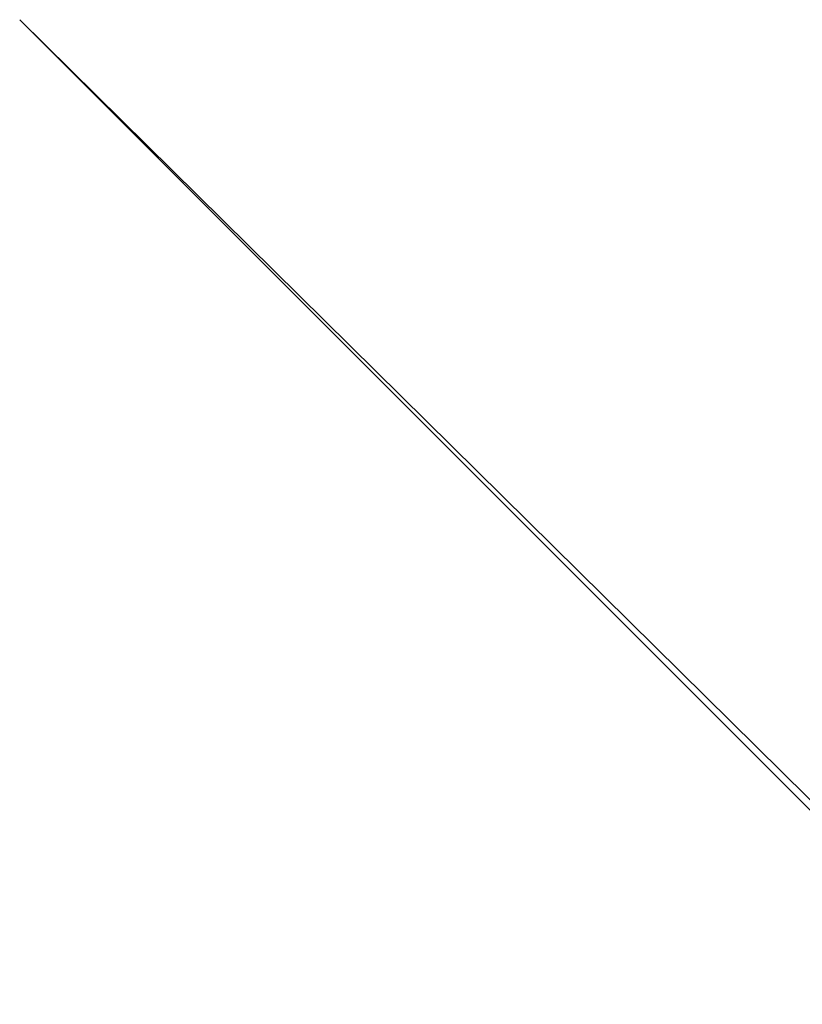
# Model space of a CAD drawing. Header units: inches. Extents: x 1625 to 3425, y -279 to 971.
# Tile 96 of 256: x 1735.63 to 1742.56, y 831.07 to 839.79. Entities that reach past the tile are written whole.
import ezdxf

# ---------------------------------------------------------------- set-up
doc = ezdxf.new("R2010")
doc.units = ezdxf.units.IN
doc.header["$MEASUREMENT"] = 0
doc.layers.get('0').update_dxf_attribs({"true_color": 0x1c1cb1})

msp = doc.modelspace()

# ---------------------------------------------------------------- meshes
at = {"color": 191, "true_color": 0xb89be5}
mesh = msp.add_polyface(dxfattribs=at)
corners = [(1823.5272, 751.8925, 1625.2499), (1735.6267, 839.7934, 920.2499), (1824.7133, 751.8618, 1625.2499), (1819.8674, 790.3085, 1625.2501), (1824.0863, 753.3608, 1625.2499), (1822.931, 753.4277, 1625.2499), (1821.6932, 753.4996, 1625.2499), (1820.5599, 753.7128, 1625.2499), (1819.3329, 753.9438, 1625.2499), (1805.3348, 768.981, 1625.2499), (1805.2113, 770.0619, 1625.2499), (1818.2402, 754.2982, 1625.2499), (1817.0446, 754.6861, 1625.2499), (1816.01, 755.1743, 1625.2499), (1814.8656, 755.7144, 1625.2499), (1813.9056, 756.3266, 1625.2499), (1812.8323, 757.0114, 1625.2499), (1811.9618, 757.7365, 1625.2499), (1810.9779, 758.556, 1625.2499), (1810.2103, 759.3807, 1625.2499), (1809.3336, 760.3226, 1625.2499), (1808.6801, 761.232, 1625.2499), (1807.9258, 762.2819, 1625.2499), (1805.0627, 771.3644, 1625.2499), (1805.0784, 772.444, 1625.25), (1807.3964, 763.2601, 1625.2499), (1806.7783, 764.4017, 1625.2499), (1806.3799, 765.432, 1625.2499), (1805.91, 766.6472, 1625.2499), (1805.6477, 767.7117, 1625.2499), (1805.0979, 773.7588, 1625.2499), (1810.4264, 785.2596, 1625.25), (1805.2512, 774.819, 1625.2499), (1805.4398, 776.124, 1625.2499), (1805.7264, 777.1476, 1625.2499), (1806.083, 778.4214, 1625.2499), (1806.4963, 779.3918, 1625.2499), (1807.0166, 780.6125, 1625.2499), (1807.5488, 781.5146, 1625.2499), (1888.6832, 697.0037, 1625.25), (1758.683, 697.0037, 1633.25), (1758.6831, 697.0037, 1625.25), (1803.5303, 772.021, 1625.2499), (1748.6831, 707.0037, 1625.25), (1803.5809, 773.0862, 1625.2499), (1818.6254, 752.613, 1625.2499), (1819.7545, 752.2978, 1625.2499), (1821.0565, 752.102, 1625.2499), (1822.2227, 751.9265, 1625.2499), (1803.6379, 770.6094, 1625.2499), (1803.72, 769.535, 1625.2499), (1803.999, 768.1539, 1625.2499), (1804.2147, 767.0868, 1625.2499), (1804.6586, 765.7567, 1625.2499), (1805.0065, 764.7136, 1625.2499), (1814.0292, 754.5047, 1625.2499), (1815.035, 753.933, 1625.2499), (1816.2711, 753.4179, 1625.2499), (1817.3463, 752.9702, 1625.2499), (1805.6063, 763.4541, 1625.2499), (1806.0839, 762.4518, 1625.2499), (1806.8281, 761.2811, 1625.2499), (1810.8417, 756.6678, 1625.2499), (1811.9335, 755.8569, 1625.2499), (1812.8557, 755.1718, 1625.2499), (1807.4296, 760.3356, 1625.2499), (1808.3055, 759.2708, 1625.2499), (1748.8064, 705.4393, 1625.2499), (1809.0236, 758.3978, 1625.2499), (1810.0159, 757.4537, 1625.25), (1750.5928, 701.1258, 1625.2499)]
mesh.append_faces([[corners[k] for k in face] for face in [(0, 1, 2), (3, 4, 5), (5, 6, 3), (3, 6, 7), (3, 7, 8), (9, 10, 3), (8, 11, 3), (3, 11, 12), (3, 12, 13), (13, 14, 3), (3, 14, 15), (3, 15, 16), (16, 17, 3), (3, 17, 18), (3, 18, 19), (19, 20, 3), (3, 20, 21), (3, 21, 22), (10, 23, 3), (3, 23, 24), (22, 25, 3), (3, 25, 26), (3, 26, 27), (27, 28, 3), (3, 28, 29), (3, 29, 9), (24, 30, 31), (31, 30, 32), (31, 32, 33), (33, 34, 31), (31, 34, 35), (31, 35, 36), (36, 37, 38), (39, 40, 41), (42, 43, 44), (45, 46, 41), (46, 47, 41), (41, 47, 48), (41, 48, 0), (42, 49, 43), (43, 49, 50), (43, 50, 51), (51, 52, 43), (43, 52, 53), (43, 53, 54), (55, 56, 41), (56, 57, 41), (41, 57, 58), (41, 58, 45), (54, 59, 43), (43, 59, 60), (43, 60, 61), (62, 63, 41), (41, 63, 64), (41, 64, 55), (61, 65, 43), (43, 65, 66), (67, 66, 68), (69, 70, 68), (62, 41, 69)]], dxfattribs={"color": 191})

doc.saveas('drawing.dxf')
